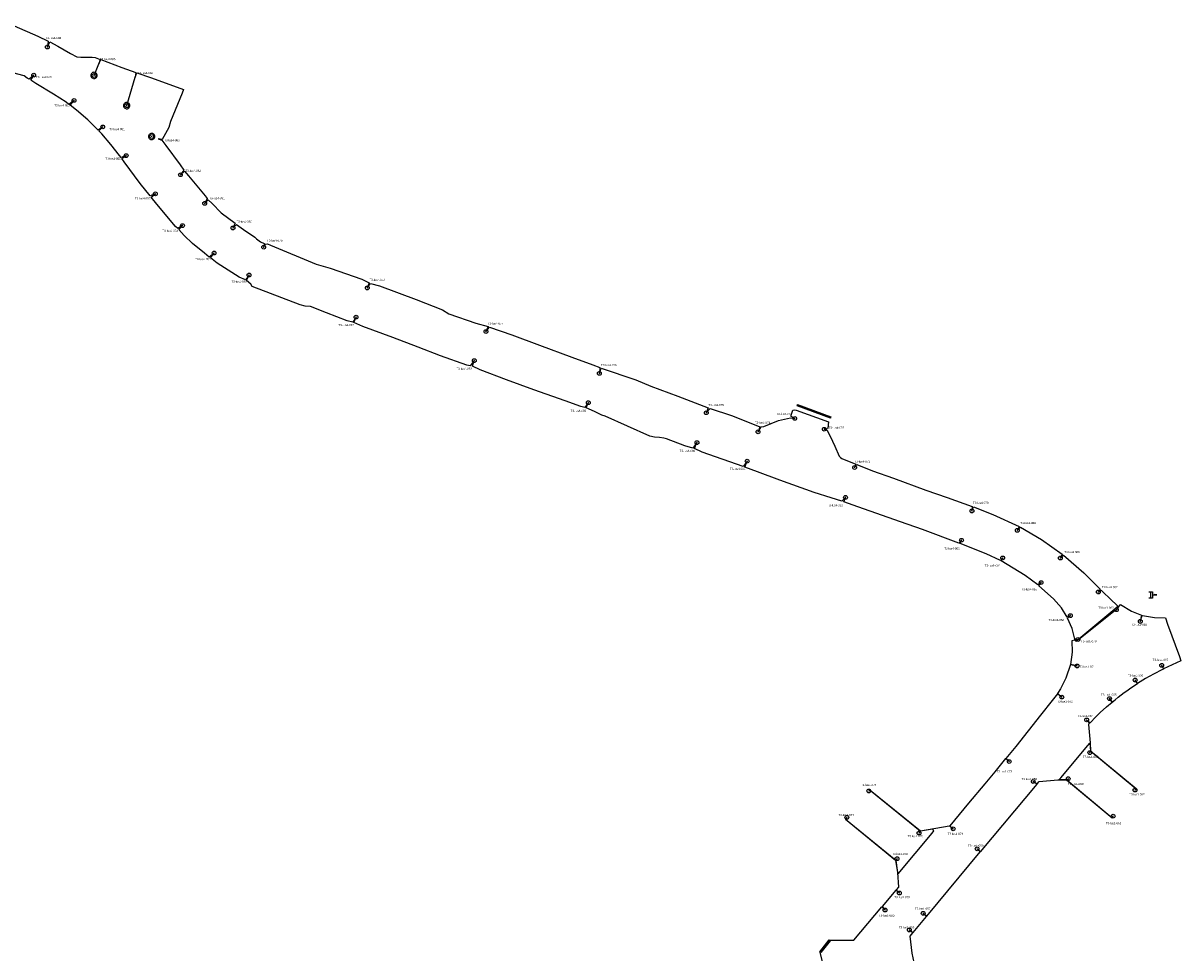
# Model space of a CAD drawing. Header units: metres. Extents: x 176029 to 179341, y 406836 to 408537.
# Tile 26 of 27: x 176473 to 176933, y 408006 to 408375. Entities that reach past the tile are written whole.
import ezdxf

# ---------------------------------------------------------------- set-up
doc = ezdxf.new("R2010")
doc.units = ezdxf.units.M
for name, color, linetype in [('B-ET-VVV-IGS', 253, 'Continuous'), ('B-ET-VVV-LUS 1', 253, 'Continuous'), ('B-ET-VVV-LUS 4', 253, 'Continuous'), ('opbouw rolbaanlicht', 1, 'Continuous')]:
    doc.layers.add(name, color=color, linetype=linetype)
doc.layers.add('Codering armaturen', color=7, linetype='Continuous', lineweight=0)
doc.styles.add('DVD_Standaard_35', font='arial.ttf', dxfattribs={"height": 3.5})

# ---------------------------------------------------------------- blocks, each defined once
blk = doc.blocks.new('opbouw rolbaanlicht')
at = {"layer": 'opbouw rolbaanlicht', "color": 0}
blk.add_circle((0, 0), 0.75, dxfattribs=at)
for points in [[(-0.25, 0), (0.06, 0.24), (0.25, 0)], [(-0.25, 0), (-0.16, 0.2), (0.06, 0.24)], [(-0.25, 0), (-0.23, 0.11), (-0.16, 0.2)], [(-0.25, 0), (0.25, 0), (-0.06, -0.24)], [(-0.06, -0.24), (-0.16, -0.2), (-0.25, 0)], [(-0.16, -0.2), (-0.23, -0.11), (-0.25, 0)], [(-0.16, 0.2), (-0.06, 0.24), (0.06, 0.24)], [(0.25, 0), (0.16, -0.2), (-0.06, -0.24)], [(0.06, 0.24), (0.16, 0.2), (0.25, 0)], [(0.16, 0.2), (0.23, 0.11), (0.25, 0)], [(0.25, 0), (0.23, -0.11), (0.16, -0.2)], [(0.16, -0.2), (0.06, -0.24), (-0.06, -0.24)]]:
    blk.add_solid(points, dxfattribs=at)
blk = doc.blocks.new('verzonken rolbaanlicht')
at = {"color": 0}
blk.add_circle((0, 0), 0.75, dxfattribs=at)
for start, end in [(155.7857, 180), (130.0714, 154.2857), (104.3571, 128.5714), (78.6429, 102.8571), (52.9286, 77.1429), (27.2143, 51.4286), (1.5, 25.7143), (335.7857, 0), (181.5, 205.7143), (207.2143, 231.4286), (232.9286, 257.1429), (258.6429, 282.8571), (284.3571, 308.5714), (310.0714, 334.2857)]:
    blk.add_arc((0, 0), 1.25, start, end, dxfattribs=at)
at = {"color": 4}
for points in [[(-0.25, 0), (-0.16, 0.2), (0.06, 0.24)], [(-0.25, 0), (0.06, 0.24), (0.25, 0)], [(-0.25, 0), (-0.23, 0.11), (-0.16, 0.2)], [(-0.16, -0.2), (-0.23, -0.11), (-0.25, 0)], [(-0.06, -0.24), (-0.16, -0.2), (-0.25, 0)], [(-0.25, 0), (0.25, 0), (-0.06, -0.24)], [(-0.16, 0.2), (-0.06, 0.24), (0.06, 0.24)], [(0.25, 0), (0.16, -0.2), (-0.06, -0.24)], [(0.06, 0.24), (0.16, 0.2), (0.25, 0)], [(0.16, 0.2), (0.23, 0.11), (0.25, 0)], [(0.25, 0), (0.23, -0.11), (0.16, -0.2)], [(0.16, -0.2), (0.06, -0.24), (-0.06, -0.24)]]:
    blk.add_solid(points, dxfattribs=at)
blk = doc.blocks.new('licht afstandsmarkeringsbord')
at = {"color": 0}
for p, q in [((0.75, 0.01), (1.85, 0.01)), ((0.75, 0.01), (2.45, 0.01)), ((2.45, 0.01), (1.45, 0.16)), ((1.45, 0.16), (1.45, 0.01))]:
    blk.add_line(p, q, dxfattribs=at)
for points in [[(-0.75, 1.26), (0.75, 1.26), (0.75, -1.24), (-0.75, -1.24)], [(0, 1.26), (0, -1.24)]]:
    blk.add_lwpolyline(points, dxfattribs=at)
blk.add_solid([(1.45, -0.14), (2.45, 0.01), (1.45, 0.16)], dxfattribs=at)

msp = doc.modelspace()

# ---------------------------------------------------------------- linework, layer by layer
at = {"layer": 'B-ET-VVV-LUS 1', "color": 8}
for points in [[(176907.513, 408141.922), (176909.183, 408144.006), (176913.492, 408141.34), (176917.508, 408139.698), (176916.997, 408137.335)], [(176907.513, 408141.922), (176907.082, 408141.637), (176892.545, 408130.123), (176892.252, 408130.077)], [(176916.986, 408137.286), (176917.675, 408139.63), (176917.837, 408139.565), (176922.623, 408138.786), (176927.018, 408138.645), (176927.744, 408136.195), (176932.506, 408123.344), (176933.104, 408121.589), (176926.24, 408118.355), (176925.511, 408119.798)], [(176892.252, 408130.077), (176889.849, 408129.554), (176889.885, 408125.108), (176889.339, 408120.166), (176891.884, 408119.554)], [(176891.884, 408119.554), (176889.321, 408120.113), (176887.458, 408114.675), (176885.366, 408110.427), (176884.159, 408108.588), (176885.816, 408107.197)], [(176925.52, 408119.781), (176926.198, 408118.334), (176925.563, 408118.013), (176922.479, 408116.465), (176920.484, 408115.394), (176919.041, 408114.58), (176915.945, 408112.622), (176914.975, 408113.966)], [(176904.739, 408106.577), (176905.89, 408105.217), (176907.009, 408106.163), (176908.187, 408107.099), (176909.415, 408108.054), (176910.653, 408108.974), (176911.678, 408109.72), (176912.659, 408110.433), (176914.038, 408111.353), (176915.893, 408112.589), (176914.975, 408113.966)], [(176885.816, 408107.197), (176884.121, 408108.53), (176882.001, 408105.883), (176877.347, 408100.062), (176872.503, 408093.749), (176867.517, 408087.579), (176863.534, 408082.802), (176864.946, 408081.625)], [(176895.696, 408098.133), (176897.044, 408097.032), (176899.308, 408099.329), (176901.083, 408101.036), (176903.573, 408103.38), (176905.847, 408105.172), (176904.739, 408106.577)], [(176895.696, 408098.133), (176896.851, 408096.87), (176896.415, 408096.493), (176896.469, 408096.294), (176897.076, 408089.007), (176897.281, 408085.805), (176915.337, 408070.862), (176914.896, 408070.258)], [(176888.373, 408074.759), (176888.069, 408074.394), (176884.661, 408074.314), (176885.41, 408075.173), (176896.15, 408087.909), (176897.011, 408088.934), (176897.247, 408085.749), (176896.926, 408085.123)], [(176864.946, 408081.625), (176863.506, 408082.769), (176859.231, 408077.547), (176855.239, 408072.765), (176848.821, 408065.063), (176841.356, 408056.107), (176842.596, 408054.935), (176842.674, 408054.87)], [(176896.926, 408085.123), (176897.306, 408085.72), (176915.28, 408070.844), (176914.896, 408070.258)], [(176852.174, 408046.896), (176853.545, 408045.767), (176875.993, 408072.659), (176874.483, 408073.66)], [(176874.499, 408073.679), (176876.083, 408072.767), (176876.782, 408073.605), (176884.251, 408074.256), (176887.7, 408074.342), (176905.766, 408059.289), (176906.219, 408059.889)], [(176888.373, 408074.759), (176887.948, 408074.201), (176905.728, 408059.386), (176906.219, 408059.889)], [(176809.19, 408069.892), (176809.731, 408070.185), (176829.663, 408054.099), (176841.045, 408056.077), (176841.296, 408055.853), (176842.601, 408054.744), (176842.674, 408054.87)], [(176809.19, 408069.892), (176809.79, 408070.126), (176829.606, 408054.08), (176829.115, 408053.18)], [(176800.414, 408059.381), (176799.894, 408058.695), (176819.812, 408042.357), (176819.86, 408042.336), (176820.601, 408037.486), (176820.929, 408031.694), (176820.022, 408030.614), (176821.317, 408029.357)], [(176800.427, 408059.397), (176799.96, 408058.706), (176819.839, 408042.4), (176820.378, 408043)], [(176829.115, 408053.18), (176829.649, 408054.046), (176834.49, 408054.887), (176834.808, 408054.085), (176834.151, 408053.143), (176820.669, 408036.945), (176820.65, 408037.495), (176819.927, 408042.28), (176819.905, 408042.371), (176820.378, 408043)], [(176830.764, 408021.297), (176832.146, 408020.142), (176853.459, 408045.664), (176852.174, 408046.896)], [(176821.317, 408029.357), (176819.937, 408030.514), (176814.446, 408023.983), (176815.622, 408022.582)], [(176793.422, 407995.964), (176791.233, 407997.611), (176790.871, 408001.525), (176789.889, 408005.832), (176793.581, 408010.573), (176803.251, 408010.643), (176814.37, 408023.884), (176815.622, 408022.582)], [(176825.25, 408014.691), (176826.789, 408013.727), (176832.097, 408020.083), (176830.764, 408021.297)], [(176840.874, 407988.743), (176841.477, 407989.348), (176827.216, 408001.744), (176826.345, 408005.462), (176825.567, 408012.262), (176826.614, 408013.516), (176825.25, 408014.691)]]:
    msp.add_lwpolyline(points, dxfattribs=at)
msp.add_lwpolyline([(176790.086, 408005.678), (176789.692, 408005.986), (176793.384, 408010.727), (176793.778, 408010.419)], close=True, dxfattribs=at)
at = {"layer": 'B-ET-VVV-LUS 4', "color": 8}
for p, q in [((176501.424, 408354.159), (176503.279, 408358.841)), ((176514.393, 408342.174), (176517.774, 408353.47))]:
    msp.add_line(p, q, dxfattribs=at)
for points in [[(176462.96, 408372.966), (176463.594, 408374.943), (176469.746, 408373.864), (176479.131, 408369.747), (176483.242, 408367.781), (176482.9, 408365.446)], [(176482.9, 408365.446), (176483.907, 408367.463), (176487.06, 408365.78), (176492.045, 408362.832), (176494.606, 408361.508), (176496.165, 408361.395), (176498.043, 408361.424), (176500.665, 408361.442), (176501.852, 408361.242), (176503.886, 408360.537), (176503.279, 408358.841)], [(176477.46, 408354.282), (176475.656, 408352.654), (176474.903, 408353.103), (176473.642, 408353.975), (176444.045, 408361.768), (176442.969, 408361.846), (176443.266, 408362.252), (176446.006, 408362.548)], [(176503.279, 408358.841), (176504.141, 408360.442), (176512.492, 408357.339), (176518.092, 408355.318), (176517.774, 408353.47)], [(176493.489, 408344.236), (176491.476, 408342.639), (176490.302, 408343.508), (176485.391, 408346.691), (176478.356, 408351.031), (176476.321, 408352.258), (176477.46, 408354.282)], [(176517.774, 408353.47), (176518.434, 408355.195), (176524.213, 408353.206), (176536.91, 408348.543), (176536.438, 408347.142), (176531.818, 408335.865), (176531.096, 408333.55), (176528.432, 408328.664), (176526.92, 408328.977)], [(176504.894, 408333.72), (176503.03, 408332.466), (176498.973, 408336.537), (176494.512, 408340.388), (176491.938, 408342.296), (176493.489, 408344.236)], [(176514.198, 408322.298), (176512.176, 408321.523), (176511.575, 408322.346), (176508.132, 408326.771), (176504.526, 408330.942), (176503.294, 408332.202), (176504.894, 408333.72)], [(176526.92, 408328.977), (176528.321, 408328.46), (176529.955, 408326.282), (176535.613, 408318.645), (176537.087, 408316.579), (176535.739, 408314.717)], [(176525.804, 408307.125), (176523.731, 408306.297), (176519.782, 408311.238), (176513.433, 408319.846), (176512.478, 408321.108), (176514.198, 408322.298)], [(176535.739, 408314.717), (176537.42, 408316.111), (176538.91, 408314.31), (176545.517, 408306.383), (176546.31, 408305.27), (176545.377, 408303.332)], [(176536.563, 408294.512), (176534.679, 408293.319), (176533.747, 408294.193), (176526.31, 408303.078), (176524.09, 408305.848), (176525.804, 408307.125)], [(176545.377, 408303.332), (176546.699, 408304.723), (176548.306, 408303.316), (176551.871, 408299.615), (176557.482, 408295.435), (176556.608, 408293.563)], [(176549.12, 408283.623), (176547.146, 408282.031), (176545.265, 408283.506), (176540.556, 408287.336), (176537.219, 408290.565), (176535.077, 408292.946), (176536.563, 408294.512)], [(176556.608, 408293.563), (176558.074, 408294.994), (176560.813, 408292.954), (176565.34, 408289.903), (176565.939, 408289.26), (176567.512, 408288.039), (176569.021, 408287.37), (176568.821, 408285.922)], [(176568.821, 408285.922), (176569.43, 408287.188), (176570.367, 408287.234), (176571.522, 408286.77), (176589.718, 408279.202), (176595.28, 408277.54), (176607.821, 408273.174), (176610.692, 408271.716), (176609.965, 408269.759)], [(176562.983, 408274.859), (176561.564, 408272.929), (176559.068, 408274.079), (176550.286, 408279.547), (176547.641, 408281.643), (176549.12, 408283.623)], [(176605.482, 408258.165), (176604.2, 408256.157), (176601.917, 408256.695), (176593.775, 408259.916), (176587.456, 408262.316), (176585.318, 408262.55), (176583.25, 408263.025), (176564.2, 408270.287), (176563.701, 408271.266), (176562.041, 408272.709), (176562.983, 408274.859)], [(176609.965, 408269.759), (176611.238, 408271.568), (176614.858, 408270.588), (176629.314, 408265.111), (176639.828, 408260.996), (176642.331, 408259.423), (176653.04, 408255.785), (176657.943, 408254.411), (176657.104, 408252.392), (176657.114, 408252.405)], [(176652.475, 408240.86), (176650.882, 408238.852), (176649.559, 408239.118), (176639.058, 408242.822), (176630.147, 408246.179), (176620.081, 408250.066), (176608.158, 408254.416), (176604.676, 408256.045), (176605.482, 408258.165)], [(176657.114, 408252.405), (176658.504, 408254.215), (176667.325, 408251.138), (176678.303, 408246.949), (176691.245, 408242.24), (176699.487, 408239.232), (176702.288, 408238.122), (176702.156, 408235.792)], [(176697.753, 408224.156), (176696.43, 408222.228), (176694.769, 408222.65), (176688.605, 408224.935), (176676.119, 408229.229), (176665.285, 408233.233), (176654.762, 408237.168), (176651.688, 408238.689), (176652.475, 408240.86)], [(176702.156, 408235.792), (176702.897, 408237.881), (176716.609, 408233.25), (176722.607, 408230.761), (176733.343, 408226.737), (176745.337, 408222.166), (176744.603, 408220.148)], [(176740.904, 408208.282), (176739.241, 408206.108), (176736.133, 408207.023), (176728.834, 408209.837), (176727.734, 408210.094), (176726.044, 408210.367), (176723.994, 408210.424), (176722.228, 408210.89), (176704.458, 408218.777), (176703.061, 408219.227), (176700.203, 408220.65), (176696.967, 408222.092), (176697.753, 408224.156)], [(176744.603, 408220.148), (176746.118, 408221.902), (176754.636, 408219.026), (176763.635, 408215.486), (176765.865, 408214.602), (176765.174, 408212.572)], [(176779.748, 408217.912), (176778.293, 408218.617), (176778.325, 408219.252), (176778.935, 408221.219), (176779.615, 408221.371), (176780.365, 408221.179), (176793.217, 408216.53), (176792.918, 408214.07), (176792.823, 408213.765), (176791.471, 408213.61)], [(176765.174, 408212.572), (176766.364, 408214.623), (176767.529, 408214.671), (176773.331, 408217.063), (176778.065, 408218.189), (176779.748, 408217.912)], [(176791.471, 408213.61), (176792.631, 408213.143), (176793.834, 408210.877), (176795.692, 408206.893), (176797.453, 408202.921), (176797.948, 408202.349), (176798.405, 408202.024), (176804.004, 408199.744), (176803.536, 408198.436)], [(176760.867, 408200.932), (176759.205, 408198.862), (176743.017, 408204.516), (176739.966, 408205.895), (176740.904, 408208.282)], [(176799.909, 408186.554), (176798.472, 408184.978), (176794.252, 408186.379), (176787.421, 408188.468), (176773.801, 408193.33), (176764.966, 408196.688), (176759.986, 408198.589), (176760.867, 408200.932)], [(176803.536, 408198.436), (176804.406, 408199.588), (176810.695, 408197.149), (176818.916, 408194.153), (176831.783, 408189.362), (176840.328, 408186.437), (176850.24, 408182.952), (176850.123, 408181.146)], [(176845.961, 408169.493), (176844.951, 408168.407), (176830.433, 408173.841), (176821.815, 408176.803), (176804.823, 408182.817), (176799.279, 408184.71), (176799.909, 408186.554)], [(176850.123, 408181.146), (176850.72, 408182.783), (176858.49, 408179.765), (176868.87, 408175.013), (176868.143, 408173.435)], [(176868.143, 408173.435), (176869.377, 408174.717), (176877.736, 408169.828), (176885.938, 408163.949), (176885.249, 408162.435)], [(176862.357, 408162.493), (176861.436, 408161.464), (176855.726, 408164.083), (176845.451, 408168.22), (176845.961, 408169.493)], [(176877.598, 408152.696), (176876.235, 408151.77), (176871.317, 408155.541), (176861.786, 408161.303), (176862.357, 408162.493)], [(176885.249, 408162.435), (176886.541, 408163.517), (176894.591, 408156.606), (176901.081, 408150.132), (176900.351, 408148.971)], [(176889.217, 408139.55), (176887.994, 408138.941), (176885.707, 408142.643), (176882.562, 408146.279), (176876.656, 408151.448), (176877.598, 408152.696)], [(176900.351, 408148.971), (176901.481, 408149.733), (176905.76, 408145.485), (176907.177, 408144.191), (176907.641, 408143.708), (176907.957, 408143.411), (176907.853, 408143.049), (176907.732, 408142.725), (176891.792, 408129.499), (176891.36, 408129.225), (176891.065, 408129.779), (176890.807, 408130.726), (176890.003, 408134.417), (176888.141, 408138.609), (176889.217, 408139.55)]]:
    msp.add_lwpolyline(points, dxfattribs=at)
msp.add_lwpolyline([(176780.692, 408222.927), (176780.779, 408223.161), (176780.866, 408223.395), (176794.071, 408218.482), (176793.984, 408218.248), (176793.897, 408218.014)], close=True, dxfattribs=at)

# ---------------------------------------------------------------- block references
at = {"layer": 'B-ET-VVV-IGS'}
msp.add_blockref('licht afstandsmarkeringsbord', (176921.106, 408147.765), dxfattribs=at)
at = {"layer": 'B-ET-VVV-LUS 1', "color": 8}
for p in [(176907.513, 408141.922), (176916.986, 408137.286), (176892.252, 408130.077), (176891.884, 408119.554), (176925.511, 408119.798), (176914.975, 408113.966), (176885.816, 408107.197), (176904.769, 408106.573), (176895.696, 408098.133), (176864.946, 408081.625), (176896.926, 408085.123), (176874.483, 408073.66), (176888.373, 408074.759), (176809.19, 408069.892), (176914.896, 408070.258), (176800.427, 408059.397), (176906.219, 408059.889), (176842.674, 408054.87), (176829.115, 408053.18), (176852.174, 408046.896), (176820.378, 408043), (176821.317, 408029.357), (176815.622, 408022.582), (176830.764, 408021.297), (176825.25, 408014.691)]:
    msp.add_blockref('opbouw rolbaanlicht', p, dxfattribs=at)
at = {"layer": 'B-ET-VVV-LUS 4', "color": 8}
for name, p in [('opbouw rolbaanlicht', (176482.9, 408365.446)), ('opbouw rolbaanlicht', (176477.46, 408354.282)), ('verzonken rolbaanlicht', (176501.424, 408354.159)), ('opbouw rolbaanlicht', (176493.489, 408344.236)), ('verzonken rolbaanlicht', (176514.393, 408342.174)), ('opbouw rolbaanlicht', (176504.894, 408333.72)), ('verzonken rolbaanlicht', (176524.323, 408329.906)), ('opbouw rolbaanlicht', (176514.198, 408322.298)), ('opbouw rolbaanlicht', (176535.739, 408314.717)), ('opbouw rolbaanlicht', (176525.804, 408307.125)), ('opbouw rolbaanlicht', (176545.377, 408303.332)), ('opbouw rolbaanlicht', (176536.563, 408294.512)), ('opbouw rolbaanlicht', (176556.608, 408293.563)), ('opbouw rolbaanlicht', (176568.816, 408285.911)), ('opbouw rolbaanlicht', (176549.12, 408283.623)), ('opbouw rolbaanlicht', (176562.983, 408274.859)), ('opbouw rolbaanlicht', (176609.962, 408269.749)), ('opbouw rolbaanlicht', (176605.482, 408258.165)), ('opbouw rolbaanlicht', (176657.113, 408252.405)), ('opbouw rolbaanlicht', (176652.475, 408240.86)), ('opbouw rolbaanlicht', (176702.156, 408235.792)), ('opbouw rolbaanlicht', (176697.753, 408224.156)), ('opbouw rolbaanlicht', (176744.603, 408220.148)), ('opbouw rolbaanlicht', (176779.751, 408217.907)), ('opbouw rolbaanlicht', (176765.171, 408212.561)), ('opbouw rolbaanlicht', (176791.471, 408213.61)), ('opbouw rolbaanlicht', (176740.904, 408208.282)), ('opbouw rolbaanlicht', (176760.867, 408200.932)), ('opbouw rolbaanlicht', (176803.533, 408198.425)), ('opbouw rolbaanlicht', (176799.909, 408186.554)), ('opbouw rolbaanlicht', (176850.123, 408181.146)), ('opbouw rolbaanlicht', (176868.143, 408173.435)), ('opbouw rolbaanlicht', (176868.143, 408173.435)), ('opbouw rolbaanlicht', (176845.964, 408169.504)), ('opbouw rolbaanlicht', (176862.357, 408162.493)), ('opbouw rolbaanlicht', (176885.249, 408162.435)), ('opbouw rolbaanlicht', (176877.598, 408152.696)), ('opbouw rolbaanlicht', (176900.351, 408148.971)), ('opbouw rolbaanlicht', (176889.217, 408139.55))]:
    msp.add_blockref(name, p, dxfattribs=at)

# ---------------------------------------------------------------- texts
at = {"layer": 'Codering armaturen', "color": 8, "style": 'DVD_Standaard_35'}
for s, rotation, p in [('T3-lus4-086', 359.9929, (176482.224, 408368.656)), ('T3-lus4-085', 359.9929, (176503.764, 408360.24)), ('T3-lus4-049', 359.9929, (176478.373, 408353.097)), ('T3-lus4-084', 359.9929, (176518.756, 408354.741)), ('T3-lus4-050', 359.9929, (176485.607, 408341.837)), ('T3-lus4-051', 359.9929, (176507.483, 408332.424)), ('T3-lus4-083', 359.9929, (176529.297, 408327.99)), ('T3-lus4-052', 359.9929, (176505.886, 408320.688)), ('T3-lus4-082', 359.9929, (176537.752, 408315.857)), ('T3-lus4-053', 359.9929, (176517.667, 408304.907)), ('T3-lus4-081', 359.9929, (176547.216, 408304.971)), ('T3-lus4-080', 359.9929, (176558.003, 408295.645)), ('T3-lus4-054', 359.9929, (176528.598, 408292.036)), ('T3-lus4-079', 359.9929, (176570.108, 408288.158)), ('T3-lus4-055', 359.9929, (176541.588, 408280.789)), ('T3-lus4-056', 359.9929, (176556.026, 408271.812)), ('T3-lus4-078', 359.9929, (176610.832, 408272.538)), ('T3-lus4-057', 359.9929, (176598.476, 408254.596)), ('T3-lus4-077', 359.9929, (176657.841, 408255.188)), ('T3-lus4-076', 359.9929, (176702.818, 408238.695)), ('T3-lus4-058', 359.9929, (176645.388, 408237.203)), ('T3-lus4-059', 359.9929, (176690.751, 408220.506)), ('T3-lus4-075', 359.9929, (176745.42, 408222.82)), ('T3-lus4-073', 359.9929, (176772.454, 408219.287)), ('T3-lus4-074', 359.9929, (176763.873, 408215.809)), ('T3-lus4-072', 359.9929, (176793.232, 408213.808)), ('T3-lus4-060', 359.9929, (176734.048, 408204.607)), ('T3-lus4-061', 359.9929, (176754.018, 408197.468)), ('T3-lus4-071', 359.9929, (176803.494, 408200.353)), ('T3-lus4-062', 359.9929, (176792.726, 408182.98)), ('T3-lus4-070', 359.9929, (176850.562, 408183.969)), ('T3-lus4-069', 359.9929, (176869.323, 408175.95)), ('T3-lus4-063', 359.9929, (176839.116, 408165.808)), ('T3-lus4-068', 359.9929, (176886.799, 408164.396)), ('T3-lus4-064', 359.9929, (176855.181, 408159.056)), ('T3-lus4-067', 359.9929, (176901.816, 408150.478)), ('T3-lus4-065', 359.9929, (176869.807, 408149.612)), ('T3-lus1-069', 359.99291, (176900.259, 408142.272)), ('T3-lus4-066', 359.9929, (176880.583, 408137.395)), ('T3-lus1-068', 359.99291, (176913.448, 408135.565)), ('T3-lus1-070', 359.99291, (176893.435, 408128.953)), ('T3-lus1-071', 359.99291, (176892.749, 408118.846)), ('T3-lus1-067', 359.99291, (176921.941, 408121.577)), ('T3-lus1-066', 359.99291, (176912.022, 408115.354)), ('T3-lus1-072', 359.99291, (176883.99, 408104.974)), ('T3-lus1-065', 359.99291, (176901.387, 408107.71)), ('T3-lus1-064', 359.99291, (176892.109, 408099.3)), ('T3-lus1-063', 359.99291, (176894.21, 408083.051)), ('T3-lus1-073', 359.99291, (176859.947, 408077.247)), ('T3-lus1-059', 359.99291, (176869.852, 408074.206)), ('T3-lus1-060', 359.99291, (176888.283, 408072.259)), ('T3-lus1-076', 359.99291, (176805.97, 408071.882)), ('T3-lus1-062', 359.99291, (176912.56, 408068.121)), ('T3-lus1-077', 359.99291, (176797.135, 408059.943)), ('T3-lus1-061', 359.99291, (176903.304, 408056.68)), ('T3-lus1-075', 359.99291, (176824.551, 408051.548)), ('T3-lus1-074', 359.99291, (176840.447, 408052.465)), ('T3-lus1-078', 359.99291, (176818.471, 408044.48)), ('T3-lus1-058', 359.99291, (176848.56, 408047.738)), ('T3-lus1-079', 359.99291, (176819.319, 408027.31)), ('T3-lus1-057', 359.99291, (176827.491, 408022.706)), ('T3-lus1-080', 359.99291, (176813.172, 408019.967)), ('T3-lus1-056', 359.99291, (176821.092, 408015.287))]:
    msp.add_text(s, height=0.82503, rotation=rotation, dxfattribs=at).set_placement(p)

doc.saveas('drawing.dxf')
